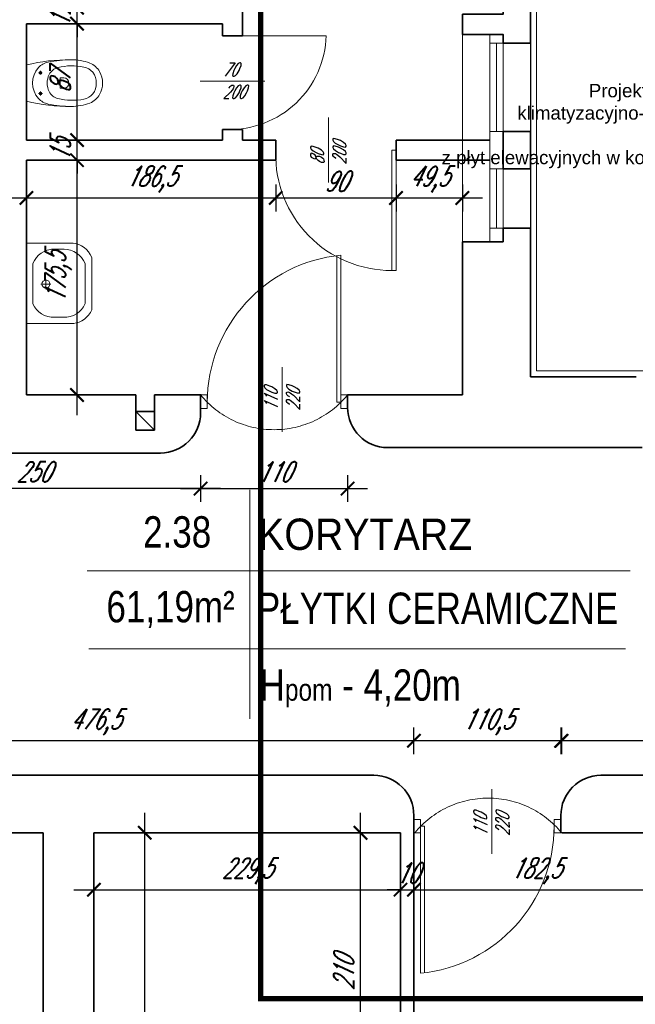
# Model space of a CAD drawing. Header units: millimetres. Extents: x 402 to 79005, y -7782 to 89952.
# Tile 96 of 256: x 25610 to 26071, y 21731 to 22468. Entities that reach past the tile are written whole.
import ezdxf
from ezdxf import colors
from ezdxf.entities.mleader import LeaderData, LeaderLine
from ezdxf.math import Vec2, Vec3

# ---------------------------------------------------------------- set-up
doc = ezdxf.new("R2010")
doc.units = ezdxf.units.MM
doc.header["$LTSCALE"] = 10
doc.linetypes.add('DASHED', pattern=[19.05, 12.7, -6.35])
doc.layers.get('0').update_dxf_attribs({"lineweight": 0})
doc.layers.get('Defpoints').update_dxf_attribs({"color": 253})
for name, color, linetype, lineweight in [('01 parter - ściany', 253, 'Continuous', 35), ('03-01_okna', 253, 'Continuous', 15), ('03_drzwi', 253, 'Continuous', 15), ('04-1_widok', 253, 'Continuous', 5), ('04-2_nad', 253, 'DASHED', 5), ('05-01_wymiary', 253, 'Continuous', 5), ('05-03_opis', 253, 'Continuous', 5), ('07_wyposażenie', 253, 'Continuous', 5), ('0_A_GRANICA OPRACOWANIA', 1, 'Continuous', 0), ('0_A_ŚCIANY ', 253, 'Continuous', 30), ('0_OPISY', 1, 'Continuous', 0)]:
    doc.layers.add(name, color=color, linetype=linetype, lineweight=lineweight)
doc.styles.add('ariel', font='ARIAL.TTF', dxfattribs={"width": 0.8})
doc.styles.add('ariel_wym', font='simplex.shx', dxfattribs={"width": 0.65, "oblique": 25})
doc.styles.get("Standard").update_dxf_attribs({"font": 'arial.ttf'})
doc.dimstyles.new('ariel 50 wnętrze', dxfattribs={"dimtxt": 15, "dimasz": 10, "dimexe": 10, "dimexo": 0, "dimgap": 5, "dimtad": 1, "dimdec": 1, "dimrnd": 0.5, "dimtxsty": 'ariel_wym', "dimblk": 'ARCHTICK', "dimcen": 2.5, "dimdle": 15, "dimazin": 0, "dimtfac": 1, "dimtdec": 1, "dimtix": 1, "dimtmove": 0, "dimatfit": 3, "dimldrblk": 'DOT', "dimfxl": 0, "dimarcsym": 0})

# ---------------------------------------------------------------- blocks, each defined once
blk = doc.blocks.new('_ArchTick')
at = {"color": 0, "linetype": 'ByBlock', "const_width": 0.15}
blk.add_lwpolyline([(-0.5, -0.5), (0.5, 0.5)], dxfattribs=at)
blk = doc.blocks.new('*D2443')
at = {"layer": '05-01_wymiary', "color": 0, "lineweight": -2}
for p, q in [((26015.5, 21918.51), (26015.5, 21938.51)), ((26244.49, 21918.51), (26244.49, 21938.51)), ((26259.49, 21928.51), (26000.5, 21928.51))]:
    blk.add_line(p, q, dxfattribs=at)
at = {"layer": 'Defpoints', "color": 0, "lineweight": 0}
for p in [(26015.5, 21928.51), (26244.49, 21910.69), (26015.5, 21859.69)]:
    blk.add_point(p, dxfattribs=at)
at = {"layer": '05-01_wymiary', "color": 0, "lineweight": -2, "xscale": 10, "yscale": 10, "zscale": 10, "rotation": 180}
blk.add_blockref('_ArchTick', (26015.5, 21928.51), dxfattribs=at)
at = {"layer": '05-01_wymiary', "color": 0, "lineweight": -2, "xscale": 10, "yscale": 10, "zscale": 10}
blk.add_blockref('_ArchTick', (26244.49, 21928.51), dxfattribs=at)
at = {"layer": '05-01_wymiary', "color": 0, "insert": (26129.99, 21941.01), "char_height": 15, "attachment_point": 5, "style": 'ariel_wym'}
blk.add_mtext('229', dxfattribs=at)
blk = doc.blocks.new('_Dot')
at = {"color": 0, "linetype": 'ByBlock', "lineweight": -2}
blk.add_line((-0.5, 0), (-1, 0), dxfattribs=at)
at = {"color": 0, "linetype": 'ByBlock', "const_width": 0.5}
blk.add_lwpolyline([(-0.25, 0, 1), (0.25, 0, 1)], format="xyb", close=True, dxfattribs=at)
blk = doc.blocks.new('*D2444')
at = {"layer": '05-01_wymiary', "color": 0, "lineweight": -2}
for p, q in [((25905.37, 21918.51), (25905.37, 21938.51)), ((26016, 21918.51), (26016, 21938.51)), ((26031, 21928.51), (25890.37, 21928.51))]:
    blk.add_line(p, q, dxfattribs=at)
at = {"layer": 'Defpoints', "color": 0}
for p in [(25905.37, 21928.51), (25905.37, 21859.69), (26016, 21859.69)]:
    blk.add_point(p, dxfattribs=at)
at = {"layer": '05-01_wymiary', "color": 0, "lineweight": -2, "xscale": 10, "yscale": 10, "zscale": 10, "rotation": 180}
blk.add_blockref('_ArchTick', (25905.37, 21928.51), dxfattribs=at)
at = {"layer": '05-01_wymiary', "color": 0, "lineweight": -2, "xscale": 10, "yscale": 10, "zscale": 10}
blk.add_blockref('_ArchTick', (26016, 21928.51), dxfattribs=at)
at = {"layer": '05-01_wymiary', "color": 0, "insert": (25960.68, 21942.44), "char_height": 15, "attachment_point": 5, "style": 'ariel_wym'}
blk.add_mtext('110,5', dxfattribs=at)
blk = doc.blocks.new('*D2445')
at = {"layer": '05-01_wymiary', "color": 0, "lineweight": -2}
for p, q in [((25428.78, 21918.51), (25428.78, 21938.51)), ((25905.37, 21918.51), (25905.37, 21938.51)), ((25920.37, 21928.51), (25413.78, 21928.51))]:
    blk.add_line(p, q, dxfattribs=at)
at = {"layer": 'Defpoints', "color": 0}
for p in [(25428.78, 21928.51), (25428.78, 21859.69), (25905.37, 21859.69)]:
    blk.add_point(p, dxfattribs=at)
at = {"layer": '05-01_wymiary', "color": 0, "lineweight": -2, "xscale": 10, "yscale": 10, "zscale": 10, "rotation": 180}
blk.add_blockref('_ArchTick', (25428.78, 21928.51), dxfattribs=at)
at = {"layer": '05-01_wymiary', "color": 0, "lineweight": -2, "xscale": 10, "yscale": 10, "zscale": 10}
blk.add_blockref('_ArchTick', (25905.37, 21928.51), dxfattribs=at)
at = {"layer": '05-01_wymiary', "color": 0, "insert": (25667.08, 21942.44), "char_height": 15, "attachment_point": 5, "style": 'ariel_wym'}
blk.add_mtext('476,5', dxfattribs=at)
blk = doc.blocks.new('*D2453')
at = {"layer": '05-01_wymiary', "color": 0, "lineweight": -2}
for p, q in [((25745.78, 22127.06), (25745.78, 22107.06)), ((25855.78, 22127.06), (25855.78, 22107.06)), ((25730.78, 22117.06), (25870.78, 22117.06))]:
    blk.add_line(p, q, dxfattribs=at)
at = {"layer": 'Defpoints', "color": 0}
for p in [(25745.78, 22187.6), (25855.78, 22182.06), (25855.78, 22117.06)]:
    blk.add_point(p, dxfattribs=at)
at = {"layer": '05-01_wymiary', "color": 0, "lineweight": -2, "xscale": 10, "yscale": 10, "zscale": 10, "rotation": 180}
blk.add_blockref('_ArchTick', (25745.78, 22117.06), dxfattribs=at)
at = {"layer": '05-01_wymiary', "color": 0, "lineweight": -2, "xscale": 10, "yscale": 10, "zscale": 10}
blk.add_blockref('_ArchTick', (25855.78, 22117.06), dxfattribs=at)
at = {"layer": '05-01_wymiary', "color": 0, "insert": (25800.78, 22129.56), "char_height": 15, "attachment_point": 5, "style": 'ariel_wym'}
blk.add_mtext('110', dxfattribs=at)
blk = doc.blocks.new('*D2454')
at = {"layer": '05-01_wymiary', "color": 0, "lineweight": -2}
for p, q in [((25495.78, 22127.06), (25495.78, 22107.06)), ((25745.78, 22127.06), (25745.78, 22107.06)), ((25760.78, 22117.06), (25480.78, 22117.06))]:
    blk.add_line(p, q, dxfattribs=at)
at = {"layer": 'Defpoints', "color": 0}
for p in [(25495.78, 22187.69), (25745.78, 22187.06), (25495.78, 22117.06)]:
    blk.add_point(p, dxfattribs=at)
at = {"layer": '05-01_wymiary', "color": 0, "lineweight": -2, "xscale": 10, "yscale": 10, "zscale": 10, "rotation": 180}
blk.add_blockref('_ArchTick', (25495.78, 22117.06), dxfattribs=at)
at = {"layer": '05-01_wymiary', "color": 0, "lineweight": -2, "xscale": 10, "yscale": 10, "zscale": 10}
blk.add_blockref('_ArchTick', (25745.78, 22117.06), dxfattribs=at)
at = {"layer": '05-01_wymiary', "color": 0, "insert": (25620.78, 22129.56), "char_height": 15, "attachment_point": 5, "style": 'ariel_wym'}
blk.add_mtext('250', dxfattribs=at)
blk = doc.blocks.new('*D2464')
at = {"layer": '05-01_wymiary', "color": 0, "lineweight": -2}
for p, q in [((25653.27, 22172.06), (25653.27, 22377.69)), ((25643.27, 22362.69), (25663.27, 22362.69)), ((25643.27, 22187.06), (25663.27, 22187.06))]:
    blk.add_line(p, q, dxfattribs=at)
at = {"layer": 'Defpoints', "color": 0}
for p in [(25615.37, 22362.69), (25653.27, 22362.69), (25615.37, 22187.06)]:
    blk.add_point(p, dxfattribs=at)
at = {"layer": '05-01_wymiary', "color": 0, "lineweight": -2, "xscale": 10, "yscale": 10, "zscale": 10}
for p, rotation in [((25653.27, 22362.69), 90), ((25653.27, 22187.06), 270)]:
    blk.add_blockref('_ArchTick', p, dxfattribs=dict(at, rotation=rotation))
at = {"layer": '05-01_wymiary', "color": 0, "insert": (25639.34, 22274.88), "char_height": 15, "attachment_point": 5, "rotation": 90, "style": 'ariel_wym'}
blk.add_mtext('175,5', dxfattribs=at)
blk = doc.blocks.new('*D2465')
at = {"layer": '05-01_wymiary', "color": 0, "lineweight": -2}
for p, q in [((25653.27, 22377.69), (25653.27, 22387.69)), ((25643.27, 22377.69), (25663.27, 22377.69)), ((25653.27, 22362.69), (25653.27, 22377.69)), ((25643.27, 22362.69), (25663.27, 22362.69)), ((25653.27, 22362.69), (25653.27, 22352.69))]:
    blk.add_line(p, q, dxfattribs=at)
at = {"layer": 'Defpoints', "color": 0}
for p in [(25615.37, 22377.69), (25653.27, 22377.69), (25615.37, 22362.69)]:
    blk.add_point(p, dxfattribs=at)
at = {"layer": '05-01_wymiary', "color": 0, "lineweight": -2, "xscale": 10, "yscale": 10, "zscale": 10}
for p, rotation in [((25653.27, 22377.69), 270), ((25653.27, 22362.69), 90)]:
    blk.add_blockref('_ArchTick', p, dxfattribs=dict(at, rotation=rotation))
at = {"layer": '05-01_wymiary', "color": 0, "insert": (25640.77, 22370.19), "char_height": 15, "attachment_point": 5, "rotation": 90, "style": 'ariel_wym'}
blk.add_mtext('15', dxfattribs=at)
blk = doc.blocks.new('*D2466')
at = {"layer": '05-01_wymiary', "color": 0, "lineweight": -2}
for p, q in [((25653.27, 22362.69), (25653.27, 22479.69)), ((25643.27, 22464.69), (25663.27, 22464.69)), ((25643.27, 22377.69), (25663.27, 22377.69))]:
    blk.add_line(p, q, dxfattribs=at)
at = {"layer": 'Defpoints', "color": 0}
for p in [(25615.37, 22464.69), (25653.27, 22464.69), (25615.37, 22377.69)]:
    blk.add_point(p, dxfattribs=at)
at = {"layer": '05-01_wymiary', "color": 0, "lineweight": -2, "xscale": 10, "yscale": 10, "zscale": 10}
for p, rotation in [((25653.27, 22464.69), 90), ((25653.27, 22377.69), 270)]:
    blk.add_blockref('_ArchTick', p, dxfattribs=dict(at, rotation=rotation))
at = {"layer": '05-01_wymiary', "color": 0, "insert": (25640.77, 22421.19), "char_height": 15, "attachment_point": 5, "rotation": 90, "style": 'ariel_wym'}
blk.add_mtext('87', dxfattribs=at)
blk = doc.blocks.new('*D2467')
at = {"layer": '05-01_wymiary', "color": 0, "lineweight": -2}
for p, q in [((25653.27, 22476.69), (25653.27, 22486.69)), ((25643.27, 22476.69), (25663.27, 22476.69)), ((25653.27, 22464.69), (25653.27, 22476.69)), ((25643.27, 22464.69), (25663.27, 22464.69)), ((25653.27, 22464.69), (25653.27, 22454.69))]:
    blk.add_line(p, q, dxfattribs=at)
at = {"layer": 'Defpoints', "color": 0}
for p in [(25615.37, 22476.69), (25653.27, 22476.69), (25615.37, 22464.69)]:
    blk.add_point(p, dxfattribs=at)
at = {"layer": '05-01_wymiary', "color": 0, "lineweight": -2, "xscale": 10, "yscale": 10, "zscale": 10}
for p, rotation in [((25653.27, 22476.69), 270), ((25653.27, 22464.69), 90)]:
    blk.add_blockref('_ArchTick', p, dxfattribs=dict(at, rotation=rotation))
at = {"layer": '05-01_wymiary', "color": 0, "insert": (25640.77, 22470.69), "char_height": 15, "attachment_point": 5, "rotation": 90, "style": 'ariel_wym'}
blk.add_mtext('12', dxfattribs=at)
blk = doc.blocks.new('*D2468')
at = {"layer": '05-01_wymiary', "color": 0, "lineweight": -2}
for p, q in [((25653.27, 22461.69), (25653.27, 22580.69)), ((25643.27, 22565.69), (25663.27, 22565.69)), ((25643.27, 22476.69), (25663.27, 22476.69))]:
    blk.add_line(p, q, dxfattribs=at)
at = {"layer": 'Defpoints', "color": 0}
for p in [(25615.37, 22565.69), (25653.27, 22565.69), (25615.37, 22476.69)]:
    blk.add_point(p, dxfattribs=at)
at = {"layer": '05-01_wymiary', "color": 0, "lineweight": -2, "xscale": 10, "yscale": 10, "zscale": 10}
for p, rotation in [((25653.27, 22565.69), 90), ((25653.27, 22476.69), 270)]:
    blk.add_blockref('_ArchTick', p, dxfattribs=dict(at, rotation=rotation))
at = {"layer": '05-01_wymiary', "color": 0, "insert": (25640.77, 22521.19), "char_height": 15, "attachment_point": 5, "rotation": 90, "style": 'ariel_wym'}
blk.add_mtext('89', dxfattribs=at)
blk = doc.blocks.new('*D2471')
at = {"layer": '05-01_wymiary', "color": 0, "lineweight": -2}
for p, q in [((25615.37, 22344.37), (25615.37, 22324.37)), ((25801.96, 22344.37), (25801.96, 22324.37)), ((25600.37, 22334.37), (25816.96, 22334.37))]:
    blk.add_line(p, q, dxfattribs=at)
at = {"layer": 'Defpoints', "color": 0}
for p in [(25615.37, 22362.69), (25801.96, 22365.43), (25801.96, 22334.37)]:
    blk.add_point(p, dxfattribs=at)
at = {"layer": '05-01_wymiary', "color": 0, "lineweight": -2, "xscale": 10, "yscale": 10, "zscale": 10, "rotation": 180}
blk.add_blockref('_ArchTick', (25615.37, 22334.37), dxfattribs=at)
at = {"layer": '05-01_wymiary', "color": 0, "lineweight": -2, "xscale": 10, "yscale": 10, "zscale": 10}
blk.add_blockref('_ArchTick', (25801.96, 22334.37), dxfattribs=at)
at = {"layer": '05-01_wymiary', "color": 0, "insert": (25708.67, 22348.3), "char_height": 15, "attachment_point": 5, "style": 'ariel_wym'}
blk.add_mtext('186,5', dxfattribs=at)
blk = doc.blocks.new('*D2472')
at = {"layer": '05-01_wymiary', "color": 0, "lineweight": -2}
for p, q in [((25801.96, 22344.37), (25801.96, 22324.37)), ((25892.01, 22344.37), (25892.01, 22324.37)), ((25786.96, 22334.37), (25907.01, 22334.37))]:
    blk.add_line(p, q, dxfattribs=at)
at = {"layer": 'Defpoints', "color": 0}
for p in [(25801.96, 22365.43), (25892.01, 22362.69), (25892.01, 22334.37)]:
    blk.add_point(p, dxfattribs=at)
at = {"layer": '05-01_wymiary', "color": 0, "lineweight": -2, "xscale": 10, "yscale": 10, "zscale": 10, "rotation": 180}
blk.add_blockref('_ArchTick', (25801.96, 22334.37), dxfattribs=at)
at = {"layer": '05-01_wymiary', "color": 0, "lineweight": -2, "xscale": 10, "yscale": 10, "zscale": 10}
blk.add_blockref('_ArchTick', (25892.01, 22334.37), dxfattribs=at)
at = {"layer": '05-01_wymiary', "color": 0, "insert": (25846.99, 22346.87), "char_height": 15, "attachment_point": 5, "style": 'ariel_wym'}
blk.add_mtext('90', dxfattribs=at)
blk = doc.blocks.new('*D2473')
at = {"layer": '05-01_wymiary', "color": 0, "lineweight": -2}
for p, q in [((25892.01, 22344.37), (25892.01, 22324.37)), ((25941.65, 22344.37), (25941.65, 22324.37)), ((25877.01, 22334.37), (25956.65, 22334.37))]:
    blk.add_line(p, q, dxfattribs=at)
at = {"layer": 'Defpoints', "color": 0, "lineweight": 0}
for p in [(25892.01, 22362.69), (25941.65, 22362.69), (25941.65, 22334.37)]:
    blk.add_point(p, dxfattribs=at)
at = {"layer": '05-01_wymiary', "color": 0, "lineweight": -2, "xscale": 10, "yscale": 10, "zscale": 10, "rotation": 180}
blk.add_blockref('_ArchTick', (25892.01, 22334.37), dxfattribs=at)
at = {"layer": '05-01_wymiary', "color": 0, "lineweight": -2, "xscale": 10, "yscale": 10, "zscale": 10}
blk.add_blockref('_ArchTick', (25941.65, 22334.37), dxfattribs=at)
at = {"layer": '05-01_wymiary', "color": 0, "insert": (25916.83, 22348.3), "char_height": 15, "attachment_point": 5, "style": 'ariel_wym'}
blk.add_mtext('49,5', dxfattribs=at)
blk = doc.blocks.new('*D2502')
at = {"layer": '05-01_wymiary', "color": 0, "lineweight": -2}
for p, q in [((25865.45, 21634.69), (25865.45, 21874.69)), ((25875.45, 21859.69), (25855.45, 21859.69)), ((25875.45, 21649.69), (25855.45, 21649.69))]:
    blk.add_line(p, q, dxfattribs=at)
at = {"layer": 'Defpoints', "color": 0}
for p in [(25865.45, 21859.69), (25895.37, 21859.69), (25895.37, 21649.69)]:
    blk.add_point(p, dxfattribs=at)
at = {"layer": '05-01_wymiary', "color": 0, "lineweight": -2, "xscale": 10, "yscale": 10, "zscale": 10}
for p, rotation in [((25865.45, 21859.69), 90), ((25865.45, 21649.69), 270)]:
    blk.add_blockref('_ArchTick', p, dxfattribs=dict(at, rotation=rotation))
at = {"layer": '05-01_wymiary', "color": 0, "insert": (25852.95, 21754.69), "char_height": 15, "attachment_point": 5, "rotation": 90, "style": 'ariel_wym'}
blk.add_mtext('210', dxfattribs=at)
blk = doc.blocks.new('*D2505')
at = {"layer": '05-01_wymiary', "color": 0, "lineweight": -2}
for p, q in [((25665.99, 21827.15), (25665.99, 21807.15)), ((25895.37, 21827.15), (25895.37, 21807.15)), ((25650.99, 21817.15), (25910.37, 21817.15))]:
    blk.add_line(p, q, dxfattribs=at)
at = {"layer": 'Defpoints', "color": 0}
for p in [(25665.99, 21859.69), (25895.37, 21859.69), (25895.37, 21817.15)]:
    blk.add_point(p, dxfattribs=at)
at = {"layer": '05-01_wymiary', "color": 0, "lineweight": -2, "xscale": 10, "yscale": 10, "zscale": 10, "rotation": 180}
blk.add_blockref('_ArchTick', (25665.99, 21817.15), dxfattribs=at)
at = {"layer": '05-01_wymiary', "color": 0, "lineweight": -2, "xscale": 10, "yscale": 10, "zscale": 10}
blk.add_blockref('_ArchTick', (25895.37, 21817.15), dxfattribs=at)
at = {"layer": '05-01_wymiary', "color": 0, "insert": (25780.68, 21831.08), "char_height": 15, "attachment_point": 5, "style": 'ariel_wym'}
blk.add_mtext('229,5', dxfattribs=at)
blk = doc.blocks.new('*D2506')
at = {"layer": '05-01_wymiary', "color": 0, "lineweight": -2}
for p, q in [((25895.37, 21827.15), (25895.37, 21807.15)), ((25905.37, 21827.15), (25905.37, 21807.15)), ((25895.37, 21817.15), (25885.37, 21817.15)), ((25895.37, 21817.15), (25905.37, 21817.15)), ((25905.37, 21817.15), (25915.37, 21817.15))]:
    blk.add_line(p, q, dxfattribs=at)
at = {"layer": 'Defpoints', "color": 0}
for p in [(25895.37, 21859.69), (25905.37, 21859.69), (25905.37, 21817.15)]:
    blk.add_point(p, dxfattribs=at)
at = {"layer": '05-01_wymiary', "color": 0, "lineweight": -2, "xscale": 10, "yscale": 10, "zscale": 10}
blk.add_blockref('_ArchTick', (25895.37, 21817.15), dxfattribs=at)
at = {"layer": '05-01_wymiary', "color": 0, "lineweight": -2, "xscale": 10, "yscale": 10, "zscale": 10, "rotation": 180}
blk.add_blockref('_ArchTick', (25905.37, 21817.15), dxfattribs=at)
at = {"layer": '05-01_wymiary', "color": 0, "insert": (25900.37, 21829.65), "char_height": 15, "attachment_point": 5, "style": 'ariel_wym'}
blk.add_mtext('10', dxfattribs=at)
blk = doc.blocks.new('*D2507')
at = {"layer": '05-01_wymiary', "color": 0, "lineweight": -2}
for p, q in [((25905.37, 21827.15), (25905.37, 21807.15)), ((26088, 21827.15), (26088, 21807.15)), ((25890.37, 21817.15), (26103, 21817.15))]:
    blk.add_line(p, q, dxfattribs=at)
at = {"layer": 'Defpoints', "color": 0}
for p in [(25905.37, 21859.69), (26088, 21859.69), (26088, 21817.15)]:
    blk.add_point(p, dxfattribs=at)
at = {"layer": '05-01_wymiary', "color": 0, "lineweight": -2, "xscale": 10, "yscale": 10, "zscale": 10, "rotation": 180}
blk.add_blockref('_ArchTick', (25905.37, 21817.15), dxfattribs=at)
at = {"layer": '05-01_wymiary', "color": 0, "lineweight": -2, "xscale": 10, "yscale": 10, "zscale": 10}
blk.add_blockref('_ArchTick', (26088, 21817.15), dxfattribs=at)
at = {"layer": '05-01_wymiary', "color": 0, "insert": (25996.68, 21831.08), "char_height": 15, "attachment_point": 5, "style": 'ariel_wym'}
blk.add_mtext('182,5', dxfattribs=at)
blk = doc.blocks.new('*D2510')
at = {"layer": '05-01_wymiary', "color": 0, "lineweight": -2}
for p, q in [((25703.99, 21246.69), (25703.99, 21874.69)), ((25693.99, 21859.69), (25713.99, 21859.69)), ((25693.99, 21261.69), (25713.99, 21261.69))]:
    blk.add_line(p, q, dxfattribs=at)
at = {"layer": 'Defpoints', "color": 0}
for p in [(25665.99, 21859.69), (25703.99, 21859.69), (25665.99, 21261.69)]:
    blk.add_point(p, dxfattribs=at)
at = {"layer": '05-01_wymiary', "color": 0, "lineweight": -2, "xscale": 10, "yscale": 10, "zscale": 10}
for p, rotation in [((25703.99, 21859.69), 90), ((25703.99, 21261.69), 270)]:
    blk.add_blockref('_ArchTick', p, dxfattribs=dict(at, rotation=rotation))
at = {"layer": '05-01_wymiary', "color": 0, "insert": (25691.49, 21560.69), "char_height": 15, "attachment_point": 5, "rotation": 90, "style": 'ariel_wym'}
blk.add_mtext('598', dxfattribs=at)
blk = doc.blocks.new('*D2511')
at = {"layer": '05-01_wymiary', "color": 0, "lineweight": -2}
for p, q in [((25596.83, 21154.81), (25596.83, 21874.69)), ((25606.83, 21859.69), (25586.83, 21859.69)), ((25606.83, 21169.81), (25586.83, 21169.81))]:
    blk.add_line(p, q, dxfattribs=at)
at = {"layer": 'Defpoints', "color": 0}
for p in [(25596.83, 21859.69), (25628, 21859.69), (25628, 21169.81)]:
    blk.add_point(p, dxfattribs=at)
at = {"layer": '05-01_wymiary', "color": 0, "lineweight": -2, "xscale": 10, "yscale": 10, "zscale": 10}
for p, rotation in [((25596.83, 21859.69), 90), ((25596.83, 21169.81), 270)]:
    blk.add_blockref('_ArchTick', p, dxfattribs=dict(at, rotation=rotation))
at = {"layer": '05-01_wymiary', "color": 0, "insert": (25584.33, 21514.75), "char_height": 15, "attachment_point": 5, "rotation": 90, "style": 'ariel_wym'}
blk.add_mtext('690', dxfattribs=at)

msp = doc.modelspace()

# ---------------------------------------------------------------- linework, layer by layer
at = {"layer": '01 parter - ściany'}
for p, q in [((25777.21, 22484.69), (25777.21, 22455.69)), ((25615.37, 22464.69), (25615.37, 22377.69)), ((25762.21, 22464.69), (25615.37, 22464.69)), ((25762.21, 22455.69), (25762.21, 22464.69)), ((25777.21, 22455.69), (25762.21, 22455.69)), ((25777.21, 22385.69), (25762.21, 22385.69)), ((25762.21, 22385.69), (25762.21, 22377.69)), ((25777.21, 22385.69), (25777.21, 22377.69)), ((25615.37, 22377.69), (25762.21, 22377.69)), ((25777.21, 22377.69), (25802.01, 22377.69)), ((25802.01, 22377.69), (25802.01, 22362.69)), ((25892.01, 22377.69), (25962.15, 22377.69)), ((25892.01, 22377.69), (25892.01, 22362.69)), ((25615.37, 22362.69), (25615.37, 22187.06)), ((25615.37, 22362.69), (25802.01, 22362.69)), ((25892.01, 22362.69), (25962.15, 22362.69)), ((25941.65, 22301.69), (25972.15, 22301.69)), ((25941.65, 22301.69), (25941.65, 22187.06)), ((25992.65, 22301.69), (25992.65, 22200.69)), ((26071.65, 22200.69), (25992.65, 22200.69)), ((25615.37, 22187.06), (25697.22, 22187.06)), ((25697.22, 22174.83), (25697.22, 22187.06)), ((25711.22, 22174.83), (25711.22, 22187.06)), ((25711.22, 22187.06), (25745.78, 22187.06)), ((25745.79, 22173.71), (25745.78, 22187.69)), ((25855.78, 22187.06), (25941.65, 22187.06)), ((25855.78, 22177.69), (25855.78, 22187.06)), ((25697.22, 22174.83), (25711.22, 22174.83)), ((25697.22, 22160.83), (25697.22, 22174.83)), ((25697.22, 22174.83), (25711.22, 22160.83)), ((25711.22, 22174.83), (25711.22, 22160.83)), ((25711.22, 22160.83), (25697.22, 22160.83)), ((26076.15, 22147.69), (25884.4, 22147.69)), ((25715.79, 22143.69), (25525.79, 22143.69)), ((25875.37, 21902.69), (25458.78, 21902.69)), ((26244.49, 21902.69), (26045.37, 21902.69)), ((25905.37, 21872.69), (25905.37, 21859.69)), ((26015.37, 21872.69), (26015.37, 21859.69)), ((25628, 21859.69), (25428.78, 21859.69)), ((25628, 21169.81), (25628, 21859.69)), ((25665.99, 21261.69), (25665.99, 21859.69)), ((25895.37, 21859.69), (25665.99, 21859.69)), ((25895.37, 21649.69), (25895.37, 21859.69)), ((25905.37, 21659.69), (25905.37, 21859.69)), ((26088, 21859.69), (26016, 21859.69))]:
    msp.add_line(p, q, dxfattribs=at)
for points in [[(25941.65, 22471.69), (25972.15, 22471.69), (25972.15, 22478.19), (25992.65, 22478.19), (25992.65, 22450.19), (25972.15, 22450.19), (25972.15, 22456.69), (25941.65, 22456.69)], [(25972.15, 22356.19), (25972.15, 22384.19), (25992.65, 22384.19), (25992.65, 22356.19)]]:
    msp.add_lwpolyline(points, close=True, dxfattribs=at)
msp.add_lwpolyline([(25972.15, 22301.69), (25972.15, 22311.69), (25992.65, 22311.69), (25992.65, 22301.69)], dxfattribs=at)
for centre, start, end in [((25885.78, 22177.69), 180, 270), ((25715.79, 22173.69), 270, 0.0464), ((25875.37, 21872.69), 0, 90), ((26045.37, 21872.69), 90, 180)]:
    msp.add_arc(centre, 30, start, end, dxfattribs=at)
at = {"layer": '03-01_okna', "linetype": 'Continuous', "lineweight": 0}
for p, q in [((25992.65, 22471.69), (25992.65, 22301.69)), ((25962.15, 22456.69), (25962.15, 22301.69)), ((25972.15, 22456.69), (25972.15, 22301.69)), ((25962.15, 22450.19), (25972.15, 22450.19)), ((25967.15, 22450.19), (25967.15, 22384.19)), ((25962.15, 22384.19), (25972.15, 22384.19)), ((25962.15, 22356.19), (25972.15, 22356.19)), ((25967.15, 22356.19), (25967.15, 22311.69)), ((25962.15, 22301.69), (25962.15, 22311.69)), ((25962.15, 22311.69), (25972.15, 22311.69))]:
    msp.add_line(p, q, dxfattribs=at)
at = {"layer": '03_drzwi'}
for p, q in [((25769.71, 22455.69), (25839.71, 22455.69)), ((25745.47, 22421.75), (25793.95, 22421.75)), ((25841.51, 22345.95), (25841.51, 22394.43)), ((25888.83, 22370.21), (25888.87, 22280.17)), ((25888.83, 22370.21), (25892.01, 22370.21)), ((25892.01, 22370.21), (25892.01, 22280.17)), ((25847.78, 22181.6), (25847.82, 22291.27)), ((25850.78, 22181.6), (25850.78, 22291.6)), ((25888.83, 22280.17), (25892.01, 22280.17)), ((25806.83, 22207.89), (25806.83, 22159.42)), ((25750.78, 22187.06), (25745.78, 22187.06)), ((25750.78, 22177.06), (25750.78, 22187.06)), ((25855.78, 22187.06), (25850.78, 22187.06)), ((25850.78, 22187.06), (25850.78, 22177.06)), ((25745.78, 22177.06), (25750.78, 22177.06)), ((25850.78, 22181.6), (25847.78, 22181.6)), ((25850.78, 22177.06), (25855.78, 22177.06)), ((25963.6, 21843.9), (25963.6, 21892.38)), ((25905.37, 21869.69), (25910.37, 21869.69)), ((25910.37, 21869.69), (25910.37, 21859.69)), ((26010.37, 21859.69), (26010.37, 21869.69)), ((26010.37, 21869.69), (26015.37, 21869.69)), ((25910.37, 21859.69), (25905.37, 21859.69)), ((25910.37, 21864.69), (25910.37, 21754.69)), ((25913.37, 21864.69), (25910.37, 21864.69)), ((25913.37, 21864.69), (25913.33, 21755.02)), ((26015.37, 21859.69), (26010.37, 21859.69))]:
    msp.add_line(p, q, dxfattribs=at)
for centre, radius, start, end in [((25767.72, 22457.68), 72.02, 268.41584, 358.41584), ((25888.49, 22366.7), 86.53, 178.81391, 270.22855), ((25861.53, 22181.37), 110.75, 95.56969, 179.88293), ((25899.62, 21864.91), 110.75, 275.56969, 359.88293)]:
    msp.add_arc(centre, radius, start, end, dxfattribs=at)
at = {"layer": '04-1_widok'}
msp.add_line((25941.65, 22471.69), (25941.65, 22301.69), dxfattribs=at)
at = {"layer": '04-2_nad', "ltscale": 2}
for centre, start, end in [((25800.78, 22232.35), 219.46651, 320.53349), ((25961, 21814.4), 39.46651, 140.53349)]:
    msp.add_arc(centre, 71.24, start, end, dxfattribs=at)
at = {"layer": '05-03_opis'}
for p, q in [((25782.68, 22116.19), (25782.68, 21945.04)), ((25660.96, 22055.52), (26067.26, 22055.52)), ((25662.04, 21997.16), (26063.67, 21997.16))]:
    msp.add_line(p, q, dxfattribs=at)
at = {"layer": '07_wyposażenie', "ltscale": 2}
for p, q in [((25615.37, 22433.88), (25615.36, 22406.68)), ((25627.32, 22428.03), (25624.42, 22428.03)), ((25625.87, 22429.48), (25625.87, 22426.58)), ((25627.33, 22412.53), (25624.43, 22412.53)), ((25625.88, 22411.08), (25625.88, 22413.98)), ((25615.4, 22300.51), (25615.37, 22240.6)), ((25615.46, 22300.57), (25650.31, 22300.59)), ((25643.72, 22296.03), (25634.22, 22296.03)), ((25620.29, 22255.35), (25620.28, 22285.42)), ((25659.28, 22255.37), (25659.27, 22285.44)), ((25664.26, 22289.99), (25664.28, 22250.65)), ((25630.01, 22266.28), (25630.01, 22273.78)), ((25626.26, 22270.03), (25633.76, 22270.04)), ((25643.75, 22245.16), (25634.24, 22245.15)), ((25651, 22240.59), (25615.59, 22240.57))]:
    msp.add_line(p, q, dxfattribs=at)
for points in [[(25662.92, 22435.21, 0.091012), (25648.86, 22437.79, 0.04468), (25631.67, 22435.93, 0.150678), (25624.42, 22431.91, 0.380316), (25624.43, 22408.65, 0.150678), (25631.68, 22404.64, 0.04468), (25648.87, 22402.79, 0.091012), (25662.93, 22405.37, 0.171854), (25670.17, 22411.75, 0.258868), (25670.16, 22428.84, 0.171854)], [(25632.46, 22413.95, 0.228329), (25639.02, 22408.69, 0.112012), (25658.43, 22408.28, 0.161795), (25665.13, 22412.19, 0.320353), (25665.12, 22428.4, 0.161795), (25658.42, 22432.3, 0.112012), (25639.02, 22431.88, 0.228329), (25632.46, 22426.62, 0.236897)]]:
    msp.add_lwpolyline(points, format="xyb", close=True, dxfattribs=at)
msp.add_lwpolyline([(25643.34, 22416.42), (25640.69, 22416.42), (25640.68, 22424.22), (25643.34, 22424.22, -1), (25643.34, 22416.42, -1)], format="xyb", dxfattribs=at)
for centre, radius in [((25625.87, 22428.03), 1), ((25625.88, 22412.53), 1), ((25630.01, 22270.03), 3)]:
    msp.add_circle(centre, radius, dxfattribs=at)
for centre, radius, start, end in [((25648.91, 22292.07), 145.71, 90.01927, 103.30526), ((25648.82, 22548.5), 145.71, 256.73328, 270.01927), ((25648.58, 22283.8), 16.85, 21.56089, 85.17223), ((25636.02, 22279.23), 16.91, 89.66632, 158.55775), ((25643.54, 22279.1), 16.94, 21.6503, 90.35723), ((25635.84, 22262.07), 16.94, 203.3871, 272.09403), ((25643.74, 22262.08), 16.94, 267.95655, 336.66348), ((25648.83, 22257.29), 16.82, 276.00329, 336.78825)]:
    msp.add_arc(centre, radius, start, end, dxfattribs=at)
at = {"layer": '0_A_GRANICA OPRACOWANIA', "color": 1, "linetype": 'DASHED', "const_width": 4}
msp.add_lwpolyline([(25790.69, 23129.52), (26803.78, 23129.52), (26803.78, 21735.59), (25790.69, 21735.59)], close=True, dxfattribs=at)
at = {"layer": '0_A_ŚCIANY ', "lineweight": 0}
msp.add_lwpolyline([(25997.15, 22671.77), (25997.15, 22205.19), (26588.15, 22205.19), (26588.15, 22972.77)], dxfattribs=at)
at = {"layer": '0_A_ŚCIANY ', "lineweight": 30}
msp.add_lwpolyline([(25992.65, 22669.69), (25992.65, 22200.69), (26071.65, 22200.69)], dxfattribs=at)

# ---------------------------------------------------------------- texts
at = {"layer": '03_drzwi', "insert": (25762.27, 22435.41), "char_height": 10, "width": 46.1752, "attachment_point": 1, "style": 'ariel_wym'}
msp.add_mtext('70\\P200', dxfattribs=at)
at = {"layer": '03_drzwi', "char_height": 10, "width": 46.1752, "attachment_point": 1, "rotation": 90.56644, "style": 'ariel_wym'}
for s, insert in [('80\\P200', (25828.14, 22359.16)), ('110\\P220', (25793.46, 22175.18)), ('110\\P220', (25950.23, 21857.12))]:
    msp.add_mtext(s, dxfattribs=dict(at, insert=insert))
at = {"layer": '05-03_opis', "char_height": 23.4234, "style": 'ariel'}
for s, insert, width, attachment_point in [('{\\fArial|b0|i0|c238|p34;2.38}', (25728.23, 22084.53), 108.9126, 5), ('\\W0.9;{\\fArial|b0|i0|c238|p34;KORYTARZ}', (25788.79, 22082.78), 356.6375, 4), ('{\\fArial|b0|i0|c238|p34;61,19m²}', (25723.29, 22026.62), 108.9126, 5), ('{\\fArial|b0|i0|c238|p34;PŁYTKI CERAMICZNE}', (25787.87, 22027.45), 322.789, 4), ('{\\fArial|b0|i0|c238|p34; H\\H0.7x;pom\\H1.429x; - 4,20m}', (25782.68, 21967.71), 322.789, 4)]:
    msp.add_mtext(s, dxfattribs=dict(at, insert=insert, width=width, attachment_point=attachment_point))

# ---------------------------------------------------------------- dimensions: what is measured, and where the dimension line sits
at = {"layer": '05-01_wymiary'}
for base, p1, p2, picture, middle in [((25653.27, 22565.69), (25615.37, 22476.69), (25615.37, 22565.69), '*D2468', (25640.77, 22521.19)), ((25653.27, 22476.69), (25615.37, 22464.69), (25615.37, 22476.69), '*D2467', (25640.77, 22470.69)), ((25653.27, 22464.69), (25615.37, 22377.69), (25615.37, 22464.69), '*D2466', (25640.77, 22421.19)), ((25653.27, 22377.69), (25615.37, 22362.69), (25615.37, 22377.69), '*D2465', (25640.77, 22370.19))]:
    dim = msp.add_linear_dim(base=base, p1=p1, p2=p2, angle=90, dimstyle='ariel 50 wnętrze', override={"dimtmove": 1}, dxfattribs=at)
    dim.commit()
    dim.dimension.update_dxf_attribs({"geometry": picture, "text_midpoint": middle})
for base, p1, p2, picture, middle in [((25653.27, 22362.69), (25615.37, 22187.06), (25615.37, 22362.69), '*D2464', (25639.34, 22274.88)), ((25596.83, 21859.69), (25628, 21169.81), (25628, 21859.69), '*D2511', (25584.33, 21514.75)), ((25703.99, 21859.69), (25665.99, 21261.69), (25665.99, 21859.69), '*D2510', (25691.49, 21560.69)), ((25865.45, 21859.69), (25895.37, 21649.69), (25895.37, 21859.69), '*D2502', (25852.95, 21754.69))]:
    dim = msp.add_linear_dim(base=base, p1=p1, p2=p2, angle=90, dimstyle='ariel 50 wnętrze', dxfattribs=at)
    dim.commit()
    dim.dimension.update_dxf_attribs({"geometry": picture, "text_midpoint": middle})
for base, p1, p2, picture, middle in [((25801.96, 22334.37), (25615.37, 22362.69), (25801.96, 22365.43), '*D2471', (25708.67, 22348.3)), ((25895.37, 21817.15), (25665.99, 21859.69), (25895.37, 21859.69), '*D2505', (25780.68, 21831.08))]:
    dim = msp.add_linear_dim(base=base, p1=p1, p2=p2, dimstyle='ariel 50 wnętrze', dxfattribs=at)
    dim.commit()
    dim.dimension.update_dxf_attribs({"geometry": picture, "text_midpoint": middle})
for base, p1, p2, picture, middle in [((25892.0089, 22334.3725), (25801.9642, 22365.4307), (25892.0089, 22362.6887), '*D2472', (25846.9866, 22346.8725)), ((25941.65, 22334.37), (25892.01, 22362.69), (25941.65, 22362.69), '*D2473', (25916.83, 22348.3)), ((25495.78, 22117.06), (25745.78, 22187.06), (25495.78, 22187.69), '*D2454', (25620.78, 22129.56)), ((25855.78, 22117.06), (25745.78, 22187.6), (25855.78, 22182.06), '*D2453', (25800.78, 22129.56)), ((25428.78, 21928.51), (25905.37, 21859.69), (25428.78, 21859.69), '*D2445', (25667.08, 21942.44)), ((25905.37, 21928.51), (26016, 21859.69), (25905.37, 21859.69), '*D2444', (25960.68, 21942.44)), ((26015.5, 21928.51), (26244.49, 21910.69), (26015.5, 21859.69), '*D2443', (26129.99, 21941.01)), ((25905.37, 21817.15), (25895.37, 21859.69), (25905.37, 21859.69), '*D2506', (25900.37, 21829.65)), ((26088, 21817.15), (25905.37, 21859.69), (26088, 21859.69), '*D2507', (25996.68, 21831.08))]:
    dim = msp.add_linear_dim(base=base, p1=p1, p2=p2, dimstyle='ariel 50 wnętrze', override={"dimtmove": 1}, dxfattribs=at)
    dim.commit()
    dim.dimension.update_dxf_attribs({"geometry": picture, "text_midpoint": middle})

# ---------------------------------------------------------------- leaders
at = {"layer": '0_OPISY', "color": 5, "lineweight": 0}
ml = msp.add_multileader_mtext('Standard', dxfattribs=at)
ml.set_content('Projektowany kanał \\Pklimatyzacyjno-wentylacyjny \\Pz obudową \\Pz płyt elewacyjnych w kolorze szarym   \\P30x110 cm', color=5)
ml.set_leader_properties()
ml.build(insert=Vec2(0, 0))
ml.multileader.update_dxf_attribs({"dogleg_length": 0.36, "arrow_head_size": 10})
ctx = ml.context
ctx.base_point, ctx.char_height, ctx.arrow_head_size, ctx.landing_gap_size, ctx.plane_origin = Vec3(25927.15, 22414.56), 10, 10, 0.09, Vec3(25818.37, 22450.04)
ctx.text_align_type = 2
notes = []
notes.append((ctx, [(0, (1, 1, 0), (26157.87, 22414.56), (-1, 0), 0.36, [(0, [(26233.95, 22312.26)], 0, [])])]))
ctx.mtext.insert, ctx.mtext.alignment, ctx.mtext.flow_direction = Vec3(26157.42, 22419.65), 3, 5
for ctx, leaders in notes:
    for number, flags, end, landing, length, lines in leaders:
        leader = LeaderData()
        leader.index, (leader.has_last_leader_line, leader.has_dogleg_vector, leader.attachment_direction) = number, flags
        leader.last_leader_point, leader.dogleg_vector, leader.dogleg_length = Vec3(end), Vec3(landing), length
        for number, points, colour, breaks in lines:
            line = LeaderLine()
            line.index, line.vertices, line.color, line.breaks = number, Vec3.list(points), colors.encode_raw_color(colour), breaks
            leader.lines.append(line)
        ctx.leaders.append(leader)

doc.saveas('drawing.dxf')
